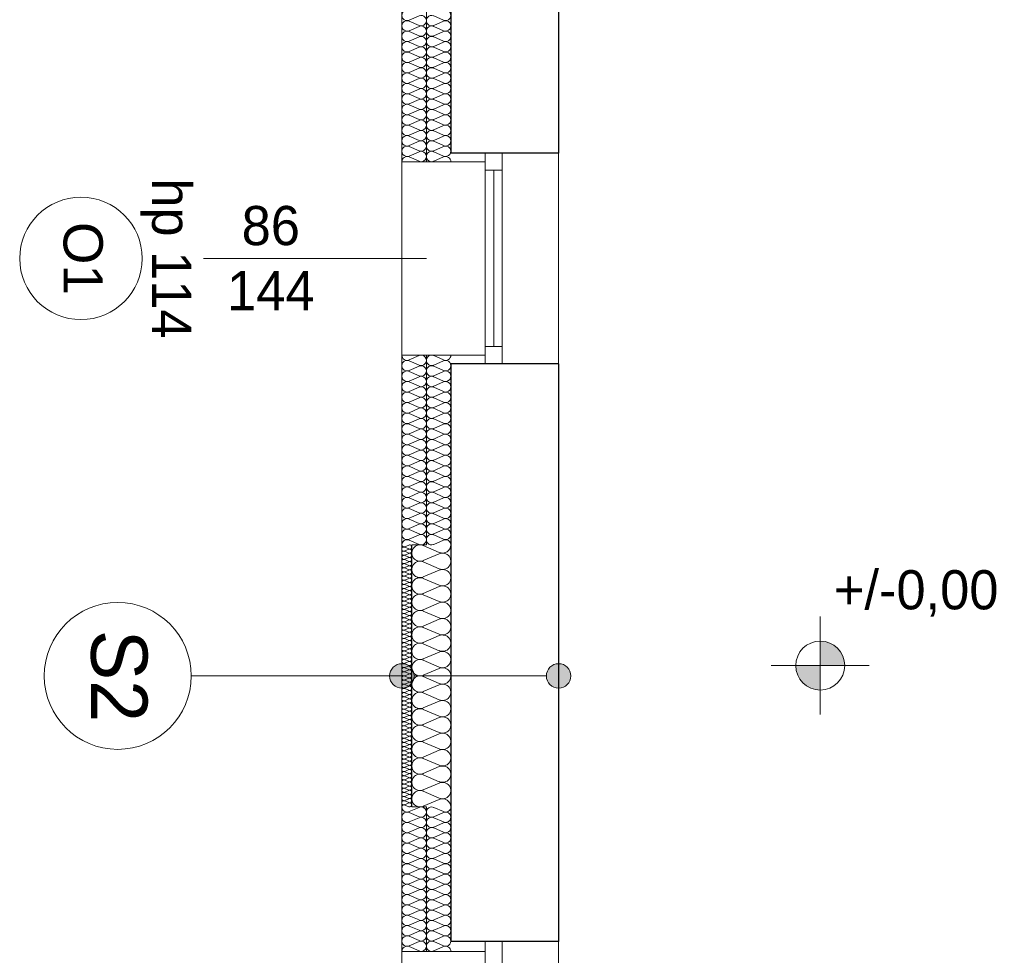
# Model space of a CAD drawing. Extents: x -438200 to -357500, y 15000 to 163871.
# Tile 80 of 148: x -382572 to -378553, y 28897 to 32718. Entities that reach past the tile are written whole.
import ezdxf

# ---------------------------------------------------------------- set-up
doc = ezdxf.new("R2010")
doc.units = 0
doc.header["$MEASUREMENT"] = 0
for name, color, linetype in [('#podkład', 252, 'Continuous'), ('Arch ocieplenie', 252, 'Continuous'), ('Arch opisy', 252, 'Continuous'), ('Inwent Izolacje', 252, 'Continuous'), ('INWENT RZĘDNE', 252, 'Continuous')]:
    doc.layers.add(name, color=color, linetype=linetype)
for name, color, linetype, lineweight in [('Arch ocieplenie_Nr_Pióra__9', 252, 'Continuous', 13), ('Arch opisy okien_Nr_Pióra__9', 252, 'Continuous', 13), ('Arch opisy_Nr_Pióra__1', 252, 'Continuous', 25), ('Arch opisy_Nr_Pióra__21', 252, 'Continuous', 9), ('Arch opisy_Nr_Pióra__9', 252, 'Continuous', 13), ('Arch wykończenie_Nr_Pióra__3', 252, 'Continuous', 18), ('Inwent Izolacje_Nr_Pióra__2', 252, 'Continuous', 13), ('INWENT RZĘDNE_Nr_Pióra__21', 252, 'Continuous', 9), ('INWENT. OKNA_Nr_Pióra__21', 252, 'Continuous', 9), ('INWENT. OKNA_Nr_Pióra__5', 252, 'Continuous', 13), ('INWENT.ŚCIANY_Nr_Pióra__1', 252, 'Continuous', 25), ('INWENT.ŚCIANY_Nr_Pióra__2', 252, 'Continuous', 13), ('INWENT.ŚCIANY_Nr_Pióra__21', 252, 'Continuous', 9)]:
    doc.layers.add(name, color=color, linetype=linetype, lineweight=lineweight)
doc.styles.add('GENERATED_STYLE_10', font='arial.ttf')
doc.styles.add('GENERATED_STYLE_2', font='txt')
doc.styles.add('GENERATED_STYLE_5', font='txt')

# ---------------------------------------------------------------- blocks, each defined once
blk = doc.blocks.new('Izolacja cieplna 14_13', base_point=(-430484.9, 30572.6))
at = {"layer": 'Arch ocieplenie_Nr_Pióra__9', "linetype": 'Continuous'}
for p, q in [((-430456.9, 30571.9), (-430473, 30564.8)), ((-430473, 30563.4), (-430456.9, 30556.3)), ((-430456.9, 30554.9), (-430473, 30547.8)), ((-430473, 30546.4), (-430456.9, 30539.4)), ((-430456.9, 30537.9), (-430473, 30530.9)), ((-430473, 30529.4), (-430456.9, 30522.4)), ((-430456.9, 30520.9), (-430473, 30513.9)), ((-430473, 30512.5), (-430456.9, 30505.4)), ((-430456.9, 30504), (-430473, 30496.9)), ((-430473, 30495.5), (-430456.9, 30488.4)), ((-430456.9, 30487), (-430473, 30479.9)), ((-430473, 30478.5), (-430456.9, 30471.4)), ((-430456.9, 30470), (-430473, 30462.9)), ((-430473, 30461.5), (-430456.9, 30454.4)), ((-430456.9, 30453), (-430473, 30445.9)), ((-430473, 30444.5), (-430456.9, 30437.5)), ((-430456.9, 30436), (-430473, 30429)), ((-430473, 30427.5), (-430456.9, 30420.5)), ((-430456.9, 30419), (-430473, 30412)), ((-430473, 30410.5), (-430456.9, 30403.5)), ((-430456.9, 30402.1), (-430473, 30395)), ((-430473, 30393.6), (-430456.9, 30386.5)), ((-430456.9, 30385.1), (-430473, 30378)), ((-430473, 30376.6), (-430456.9, 30369.5)), ((-430456.9, 30368.1), (-430473, 30361)), ((-430473, 30359.6), (-430456.9, 30352.5)), ((-430456.9, 30351.1), (-430473, 30344)), ((-430473, 30342.6), (-430456.9, 30335.5)), ((-430456.9, 30334.1), (-430473, 30327.1)), ((-430473, 30325.6), (-430456.9, 30318.6)), ((-430456.9, 30317.1), (-430473, 30310.1)), ((-430473, 30308.6), (-430456.9, 30301.6)), ((-430456.9, 30300.2), (-430473, 30293.1)), ((-430473, 30291.7), (-430456.9, 30284.6)), ((-430456.9, 30283.2), (-430473, 30276.1)), ((-430473, 30274.7), (-430456.9, 30267.6)), ((-430456.9, 30266.2), (-430473, 30259.1)), ((-430473, 30257.7), (-430456.9, 30250.6)), ((-430456.9, 30249.2), (-430473, 30242.1)), ((-430473, 30240.7), (-430456.9, 30233.6)), ((-430456.9, 30232.2), (-430473, 30225.2)), ((-430473, 30223.7), (-430456.9, 30216.7)), ((-430456.9, 30215.2), (-430473, 30208.2)), ((-430473, 30206.7), (-430456.9, 30199.7)), ((-430456.9, 30198.2), (-430473, 30191.2)), ((-430473, 30189.8), (-430456.9, 30182.7)), ((-430456.9, 30181.3), (-430473, 30174.2)), ((-430473, 30172.8), (-430456.9, 30165.7)), ((-430456.9, 30164.3), (-430473, 30157.2)), ((-430473, 30155.8), (-430456.9, 30148.7)), ((-430456.9, 30147.3), (-430473, 30140.2)), ((-430473, 30138.8), (-430456.9, 30131.7)), ((-430456.9, 30130.3), (-430473, 30123.2)), ((-430473, 30121.8), (-430456.9, 30114.8)), ((-430456.9, 30113.3), (-430473, 30106.3)), ((-430473, 30104.8), (-430456.9, 30097.8)), ((-430456.9, 30096.3), (-430473, 30089.3)), ((-430473, 30087.9), (-430456.9, 30080.8)), ((-430456.9, 30079.4), (-430473, 30072.3)), ((-430473, 30070.9), (-430456.9, 30063.8)), ((-430456.9, 30062.4), (-430473, 30055.3)), ((-430473, 30053.9), (-430456.9, 30046.8)), ((-430456.9, 30045.4), (-430473, 30038.3)), ((-430473, 30036.9), (-430456.9, 30029.8)), ((-430456.9, 30028.4), (-430473, 30021.3)), ((-430473, 30019.9), (-430456.9, 30012.8)), ((-430456.9, 30011.4), (-430473, 30004.4)), ((-430473, 30002.9), (-430456.9, 29995.9)), ((-430456.9, 29994.4), (-430473, 29987.4)), ((-430473, 29985.9), (-430456.9, 29978.9)), ((-430456.9, 29977.5), (-430473, 29970.4)), ((-430473, 29969), (-430456.9, 29961.9)), ((-430456.9, 29960.5), (-430473, 29953.4)), ((-430473, 29952), (-430456.9, 29944.9)), ((-430456.9, 29943.5), (-430473, 29936.4)), ((-430473, 29935), (-430456.9, 29927.9)), ((-430456.9, 29926.5), (-430473, 29919.4)), ((-430473, 29918), (-430456.9, 29910.9)), ((-430456.9, 29909.5), (-430473, 29902.5)), ((-430473, 29901), (-430456.9, 29894)), ((-430456.9, 29892.5), (-430473, 29885.5)), ((-430473, 29884), (-430456.9, 29877)), ((-430456.9, 29875.5), (-430473, 29868.5)), ((-430473, 29867.1), (-430456.9, 29860)), ((-430456.9, 29858.6), (-430473, 29851.5)), ((-430473, 29850.1), (-430456.9, 29843)), ((-430456.9, 29841.6), (-430473, 29834.5)), ((-430473, 29833.1), (-430456.9, 29826)), ((-430456.9, 29824.6), (-430473, 29817.5)), ((-430473, 29816.1), (-430456.9, 29809)), ((-430456.9, 29807.6), (-430473, 29800.5)), ((-430473, 29799.1), (-430456.9, 29792.1)), ((-430456.9, 29790.6), (-430473, 29783.6)), ((-430473, 29782.1), (-430456.9, 29775.1)), ((-430456.9, 29773.6), (-430473, 29766.6)), ((-430473, 29765.2), (-430456.9, 29758.1)), ((-430456.9, 29756.7), (-430473, 29749.6)), ((-430473, 29748.2), (-430456.9, 29741.1)), ((-430456.9, 29739.7), (-430473, 29732.6)), ((-430473, 29731.2), (-430456.9, 29724.1)), ((-430456.9, 29722.7), (-430473, 29715.6)), ((-430473, 29714.2), (-430456.9, 29707.1)), ((-430456.9, 29705.7), (-430473, 29698.6)), ((-430473, 29697.2), (-430456.9, 29690.2)), ((-430456.9, 29688.7), (-430473, 29681.7)), ((-430473, 29680.2), (-430456.9, 29673.2)), ((-430456.9, 29671.7), (-430473, 29664.7)), ((-430473, 29663.2), (-430456.9, 29656.2)), ((-430456.9, 29654.8), (-430473, 29647.7)), ((-430473, 29646.3), (-430456.9, 29639.2)), ((-430456.9, 29637.8), (-430473, 29630.7)), ((-430473, 29629.3), (-430456.9, 29622.2)), ((-430456.9, 29620.8), (-430473, 29613.7)), ((-430473, 29612.3), (-430456.9, 29605.2)), ((-430456.9, 29603.8), (-430473, 29596.7)), ((-430473, 29595.3), (-430456.9, 29588.2)), ((-430456.9, 29586.8), (-430473, 29579.8)), ((-430473, 29578.3), (-430456.9, 29571.3)), ((-430456.9, 29569.8), (-430473, 29562.8)), ((-430473, 29561.3), (-430456.9, 29554.3)), ((-430456.9, 29552.9), (-430473, 29545.8)), ((-430473, 29544.4), (-430456.9, 29537.3)), ((-430456.9, 29535.9), (-430473, 29528.8)), ((-430473, 29527.4), (-430456.9, 29520.3)), ((-430456.9, 29518.9), (-430473, 29511.8)), ((-430473, 29510.4), (-430456.9, 29503.3))]:
    blk.add_line(p, q, dxfattribs=at)
for centre, start_param, end_param in [((-430476.4, 30555.6), 1.158004, 5.125183), ((-430476.4, 30538.6), 1.158004, 5.125183), ((-430476.4, 30572.6), 3.141593, 5.125182), ((-430453.5, 30564.1), 4.299595, 8.266775), ((-430453.5, 30547.1), 4.299595, 8.266775), ((-430476.4, 30521.7), 1.158004, 5.125183), ((-430476.4, 30504.7), 1.158004, 5.125183), ((-430453.5, 30530.2), 4.299595, 8.266775), ((-430453.5, 30513.2), 4.299595, 8.266775), ((-430453.5, 30496.2), 4.299595, 8.266775), ((-430476.4, 30487.7), 1.158004, 5.125183), ((-430476.4, 30470.7), 1.158004, 5.125183), ((-430453.5, 30479.2), 4.299595, 8.266775), ((-430453.5, 30462.2), 4.299595, 8.266775), ((-430476.4, 30453.7), 1.158004, 5.125183), ((-430476.4, 30436.7), 1.158004, 5.125183), ((-430476.4, 30419.8), 1.158004, 5.125183), ((-430453.5, 30445.2), 4.299595, 8.266775), ((-430453.5, 30428.2), 4.299595, 8.266775), ((-430476.4, 30402.8), 1.158004, 5.125183), ((-430476.4, 30385.8), 1.158004, 5.125183), ((-430453.5, 30411.3), 4.299595, 8.266775), ((-430453.5, 30394.3), 4.299595, 8.266775), ((-430453.5, 30377.3), 4.299595, 8.266775), ((-430476.4, 30368.8), 1.158004, 5.125183), ((-430476.4, 30351.8), 1.158004, 5.125183), ((-430453.5, 30360.3), 4.299595, 8.266775), ((-430453.5, 30343.3), 4.299595, 8.266775), ((-430476.4, 30334.8), 1.158004, 5.125183), ((-430476.4, 30317.8), 1.158004, 5.125183), ((-430476.4, 30300.9), 1.158004, 5.125183), ((-430453.5, 30326.3), 4.299595, 8.266775), ((-430453.5, 30309.4), 4.299595, 8.266775), ((-430476.4, 30283.9), 1.158004, 5.125183), ((-430476.4, 30266.9), 1.158004, 5.125183), ((-430453.5, 30292.4), 4.299595, 8.266775), ((-430453.5, 30275.4), 4.299595, 8.266775), ((-430453.5, 30258.4), 4.299595, 8.266775), ((-430476.4, 30249.9), 1.158004, 5.125183), ((-430476.4, 30232.9), 1.158004, 5.125183), ((-430476.4, 30215.9), 1.158004, 5.125183), ((-430453.5, 30241.4), 4.299595, 8.266775), ((-430453.5, 30224.4), 4.299595, 8.266775), ((-430476.4, 30199), 1.158004, 5.125183), ((-430476.4, 30182), 1.158004, 5.125183), ((-430453.5, 30207.5), 4.299595, 8.266775), ((-430453.5, 30190.5), 4.299595, 8.266775), ((-430476.4, 30165), 1.158004, 5.125183), ((-430476.4, 30148), 1.158004, 5.125183), ((-430453.5, 30173.5), 4.299595, 8.266775), ((-430453.5, 30156.5), 4.299595, 8.266775), ((-430453.5, 30139.5), 4.299595, 8.266775), ((-430476.4, 30131), 1.158004, 5.125183), ((-430476.4, 30114), 1.158004, 5.125183), ((-430476.4, 30097.1), 1.158004, 5.125183), ((-430453.5, 30122.5), 4.299595, 8.266775), ((-430453.5, 30105.5), 4.299595, 8.266775), ((-430476.4, 30080.1), 1.158004, 5.125183), ((-430476.4, 30063.1), 1.158004, 5.125183), ((-430453.5, 30088.6), 4.299595, 8.266775), ((-430453.5, 30071.6), 4.299595, 8.266775), ((-430453.5, 30054.6), 4.299595, 8.266775), ((-430476.4, 30046.1), 1.158004, 5.125183), ((-430476.4, 30029.1), 1.158004, 5.125183), ((-430453.5, 30037.6), 4.299595, 8.266775), ((-430453.5, 30020.6), 4.299595, 8.266775), ((-430476.4, 30012.1), 1.158004, 5.125183), ((-430476.4, 29995.2), 1.158004, 5.125183), ((-430476.4, 29978.2), 1.158004, 5.125183), ((-430453.5, 30003.6), 4.299595, 8.266775), ((-430453.5, 29986.7), 4.299595, 8.266775), ((-430476.4, 29961.2), 1.158004, 5.125183), ((-430476.4, 29944.2), 1.158004, 5.125183), ((-430453.5, 29969.7), 4.299595, 8.266775), ((-430453.5, 29952.7), 4.299595, 8.266775), ((-430453.5, 29935.7), 4.299595, 8.266775), ((-430476.4, 29927.2), 1.158004, 5.125183), ((-430476.4, 29910.2), 1.158004, 5.125183), ((-430476.4, 29893.2), 1.158004, 5.125183), ((-430453.5, 29918.7), 4.299595, 8.266775), ((-430453.5, 29901.7), 4.299595, 8.266775), ((-430476.4, 29876.3), 1.158004, 5.125183), ((-430476.4, 29859.3), 1.158004, 5.125183), ((-430453.5, 29884.8), 4.299595, 8.266775), ((-430453.5, 29867.8), 4.299595, 8.266775), ((-430476.4, 29842.3), 1.158004, 5.125183), ((-430476.4, 29825.3), 1.158004, 5.125183), ((-430453.5, 29850.8), 4.299595, 8.266775), ((-430453.5, 29833.8), 4.299595, 8.266775), ((-430453.5, 29816.8), 4.299595, 8.266775), ((-430476.4, 29808.3), 1.158004, 5.125183), ((-430476.4, 29791.3), 1.158004, 5.125183), ((-430476.4, 29774.4), 1.158004, 5.125183), ((-430453.5, 29799.8), 4.299595, 8.266775), ((-430453.5, 29782.8), 4.299595, 8.266775), ((-430476.4, 29757.4), 1.158004, 5.125183), ((-430476.4, 29740.4), 1.158004, 5.125183), ((-430453.5, 29765.9), 4.299595, 8.266775), ((-430453.5, 29748.9), 4.299595, 8.266775), ((-430476.4, 29723.4), 1.158004, 5.125183), ((-430476.4, 29706.4), 1.158004, 5.125183), ((-430453.5, 29731.9), 4.299595, 8.266775), ((-430453.5, 29714.9), 4.299595, 8.266775), ((-430453.5, 29697.9), 4.299595, 8.266775), ((-430476.4, 29689.4), 1.158004, 5.125183), ((-430476.4, 29672.5), 1.158004, 5.125183), ((-430476.4, 29655.5), 1.158004, 5.125183), ((-430453.5, 29680.9), 4.299595, 8.266775), ((-430453.5, 29664), 4.299595, 8.266775), ((-430476.4, 29638.5), 1.158004, 5.125183), ((-430476.4, 29621.5), 1.158004, 5.125183), ((-430453.5, 29647), 4.299595, 8.266775), ((-430453.5, 29630), 4.299595, 8.266775), ((-430453.5, 29613), 4.299595, 8.266775), ((-430476.4, 29604.5), 1.158004, 5.125183), ((-430476.4, 29587.5), 1.158004, 5.125183), ((-430453.5, 29596), 4.299595, 8.266775), ((-430453.5, 29579), 4.299595, 8.266775), ((-430476.4, 29570.5), 1.158004, 5.125183), ((-430476.4, 29553.6), 1.158004, 5.125183), ((-430476.4, 29536.6), 1.158004, 5.125183), ((-430453.5, 29562.1), 4.299595, 8.266775), ((-430453.5, 29545.1), 4.299595, 8.266775), ((-430476.4, 29519.6), 1.158004, 5.125183), ((-430476.4, 29502.6), 1.158004, 3.141593), ((-430453.5, 29528.1), 4.299595, 8.266775), ((-430453.5, 29511.1), 4.299595, 8.266775)]:
    blk.add_ellipse(centre, major_axis=(8.51, 0), ratio=0.99823, start_param=start_param, end_param=end_param, dxfattribs=at)
blk = doc.blocks.new('Izolacja cieplna 14_15', base_point=(-430484.9, 29502.6))
at = {"layer": 'Arch ocieplenie_Nr_Pióra__9', "linetype": 'Continuous'}
for p, q in [((-430414.7, 29500.8), (-430455.1, 29483.3)), ((-430455.1, 29479.8), (-430414.7, 29462.2)), ((-430414.7, 29458.7), (-430455.1, 29441.2)), ((-430455.1, 29437.6), (-430414.7, 29420.1)), ((-430414.7, 29416.6), (-430455.1, 29399)), ((-430455.1, 29395.5), (-430414.7, 29378)), ((-430414.7, 29374.4), (-430455.1, 29356.9)), ((-430455.1, 29353.3), (-430414.7, 29335.8)), ((-430414.7, 29332.3), (-430455.1, 29314.7)), ((-430455.1, 29311.2), (-430414.7, 29293.7)), ((-430414.7, 29290.1), (-430455.1, 29272.6)), ((-430455.1, 29269.1), (-430414.7, 29251.5)), ((-430414.7, 29248), (-430455.1, 29230.5)), ((-430455.1, 29226.9), (-430414.7, 29209.4)), ((-430414.7, 29205.8), (-430455.1, 29188.3)), ((-430455.1, 29184.8), (-430414.7, 29167.2)), ((-430414.7, 29163.7), (-430455.1, 29146.2)), ((-430455.1, 29142.6), (-430414.7, 29125.1)), ((-430414.7, 29121.6), (-430455.1, 29104)), ((-430455.1, 29100.5), (-430414.7, 29083)), ((-430414.7, 29079.4), (-430455.1, 29061.9)), ((-430455.1, 29058.3), (-430414.7, 29040.8)), ((-430414.7, 29037.3), (-430455.1, 29019.7)), ((-430455.1, 29016.2), (-430414.7, 28998.7)), ((-430414.7, 28995.1), (-430455.1, 28977.6)), ((-430455.1, 28974.1), (-430414.7, 28956.5)), ((-430414.7, 28953), (-430455.1, 28935.5)), ((-430455.1, 28931.9), (-430414.7, 28914.4))]:
    blk.add_line(p, q, dxfattribs=at)
for centre, start_param, end_param in [((-430463.7, 29502.6), 3.141593, 5.125182), ((-430406.2, 29481.5), 4.299595, 8.266775), ((-430463.7, 29460.5), 1.158004, 5.125183), ((-430406.2, 29439.4), 4.299595, 8.266775), ((-430463.7, 29418.3), 1.158004, 5.125183), ((-430406.2, 29397.3), 4.299595, 8.266775), ((-430463.7, 29376.2), 1.158004, 5.125183), ((-430463.7, 29334), 1.158004, 5.125183), ((-430406.2, 29355.1), 4.299595, 8.266775), ((-430463.7, 29291.9), 1.158004, 5.125183), ((-430406.2, 29313), 4.299595, 8.266775), ((-430463.7, 29249.8), 1.158004, 5.125183), ((-430406.2, 29270.8), 4.299595, 8.266775), ((-430463.7, 29207.6), 1.158004, 5.125183), ((-430406.2, 29228.7), 4.299595, 8.266775), ((-430463.7, 29165.5), 1.158004, 5.125183), ((-430406.2, 29186.5), 4.299595, 8.266775), ((-430463.7, 29123.3), 1.158004, 5.125183), ((-430406.2, 29144.4), 4.299595, 8.266775), ((-430463.7, 29081.2), 1.158004, 5.125183), ((-430406.2, 29102.3), 4.299595, 8.266775), ((-430463.7, 29039), 1.158004, 5.125183), ((-430406.2, 29060.1), 4.299595, 8.266775), ((-430463.7, 28996.9), 1.158004, 5.125183), ((-430406.2, 29018), 4.299595, 8.266775), ((-430463.7, 28954.8), 1.158004, 5.125183), ((-430406.2, 28975.8), 4.299595, 8.266775), ((-430406.2, 28933.7), 4.299595, 8.266775), ((-430463.7, 28912.6), 1.158004, 3.141593)]:
    blk.add_ellipse(centre, major_axis=(21.3, 0), ratio=0.990766, start_param=start_param, end_param=end_param, dxfattribs=at)
blk = doc.blocks.new('Izolacja cieplna 14_16', base_point=(-430484.9, 31347.6))
at = {"layer": 'Arch ocieplenie_Nr_Pióra__9', "linetype": 'Continuous'}
for p, q in [((-430414.7, 31345.8), (-430455.1, 31327.9)), ((-430455.1, 31324.3), (-430414.7, 31306.4)), ((-430414.7, 31302.7), (-430455.1, 31284.8)), ((-430455.1, 31281.2), (-430414.7, 31263.3)), ((-430414.7, 31259.7), (-430455.1, 31241.8)), ((-430455.1, 31238.2), (-430414.7, 31220.3)), ((-430414.7, 31216.6), (-430455.1, 31198.7)), ((-430455.1, 31195.1), (-430414.7, 31177.2)), ((-430414.7, 31173.6), (-430455.1, 31155.7)), ((-430455.1, 31152.1), (-430414.7, 31134.1)), ((-430414.7, 31130.5), (-430455.1, 31112.6)), ((-430455.1, 31109), (-430414.7, 31091.1)), ((-430414.7, 31087.5), (-430455.1, 31069.6)), ((-430455.1, 31065.9), (-430414.7, 31048)), ((-430414.7, 31044.4), (-430455.1, 31026.5)), ((-430455.1, 31022.9), (-430414.7, 31005)), ((-430414.7, 31001.4), (-430455.1, 30983.4)), ((-430455.1, 30979.8), (-430414.7, 30961.9)), ((-430414.7, 30958.3), (-430455.1, 30940.4)), ((-430455.1, 30936.8), (-430414.7, 30918.9)), ((-430414.7, 30915.2), (-430455.1, 30897.3)), ((-430455.1, 30893.7), (-430414.7, 30875.8)), ((-430414.7, 30872.2), (-430455.1, 30854.3)), ((-430455.1, 30850.7), (-430414.7, 30832.8)), ((-430414.7, 30829.1), (-430455.1, 30811.2)), ((-430455.1, 30807.6), (-430414.7, 30789.7)), ((-430414.7, 30786.1), (-430455.1, 30768.2)), ((-430455.1, 30764.6), (-430414.7, 30746.6)), ((-430414.7, 30743), (-430455.1, 30725.1)), ((-430455.1, 30721.5), (-430414.7, 30703.6)), ((-430414.7, 30700), (-430455.1, 30682.1)), ((-430455.1, 30678.4), (-430414.7, 30660.5)), ((-430414.7, 30656.9), (-430455.1, 30639)), ((-430455.1, 30635.4), (-430414.7, 30617.5)), ((-430414.7, 30613.9), (-430455.1, 30595.9)), ((-430455.1, 30592.3), (-430414.7, 30574.4))]:
    blk.add_line(p, q, dxfattribs=at)
for centre, start_param, end_param in [((-430406.2, 31326.1), 5.870392, 9.837571), ((-430463.7, 31304.6), 2.7288, 6.695979), ((-430463.7, 31347.6), 4.712389, 6.695979), ((-430463.7, 31261.5), 2.7288, 6.695979), ((-430406.2, 31283), 5.870392, 9.837571), ((-430463.7, 31218.4), 2.7288, 6.695979), ((-430406.2, 31240), 5.870392, 9.837571), ((-430463.7, 31175.4), 2.7288, 6.695979), ((-430406.2, 31196.9), 5.870392, 9.837571), ((-430463.7, 31132.3), 2.7288, 6.695979), ((-430406.2, 31153.9), 5.870392, 9.837571), ((-430463.7, 31089.3), 2.7288, 6.695979), ((-430406.2, 31110.8), 5.870392, 9.837571), ((-430463.7, 31046.2), 2.7288, 6.695979), ((-430406.2, 31067.8), 5.870392, 9.837571), ((-430406.2, 31024.7), 5.870392, 9.837571), ((-430463.7, 31003.2), 2.7288, 6.695979), ((-430406.2, 30981.6), 5.870392, 9.837571), ((-430463.7, 30960.1), 2.7288, 6.695979), ((-430406.2, 30938.6), 5.870392, 9.837571), ((-430463.7, 30917.1), 2.7288, 6.695979), ((-430406.2, 30895.5), 5.870392, 9.837571), ((-430463.7, 30874), 2.7288, 6.695979), ((-430406.2, 30852.5), 5.870392, 9.837571), ((-430463.7, 30830.9), 2.7288, 6.695979), ((-430406.2, 30809.4), 5.870392, 9.837571), ((-430463.7, 30787.9), 2.7288, 6.695979), ((-430406.2, 30766.4), 5.870392, 9.837571), ((-430463.7, 30744.8), 2.7288, 6.695979), ((-430406.2, 30723.3), 5.870392, 9.837571), ((-430463.7, 30701.8), 2.7288, 6.695979), ((-430463.7, 30658.7), 2.7288, 6.695979), ((-430406.2, 30680.3), 5.870392, 9.837571), ((-430463.7, 30615.7), 2.7288, 6.695979), ((-430406.2, 30637.2), 5.870392, 9.837571), ((-430463.7, 30572.6), 2.7288, 4.712389), ((-430406.2, 30594.1), 5.870392, 9.837571)]:
    blk.add_ellipse(centre, major_axis=(0, -21.5), ratio=0.987924, start_param=start_param, end_param=end_param, dxfattribs=at)
blk = doc.blocks.new('Izolacja cieplna 14_17', base_point=(-430484.9, 36062.6))
at = {"layer": 'Arch ocieplenie_Nr_Pióra__9', "linetype": 'Continuous'}
for p, q in [((-430414.7, 32733.1), (-430455.1, 32715.4)), ((-430455.1, 32711.8), (-430414.7, 32694)), ((-430414.7, 32690.4), (-430455.1, 32672.7)), ((-430455.1, 32669.1), (-430414.7, 32651.4)), ((-430414.7, 32647.8), (-430455.1, 32630)), ((-430455.1, 32626.4), (-430414.7, 32608.7)), ((-430414.7, 32605.1), (-430455.1, 32587.4)), ((-430455.1, 32583.8), (-430414.7, 32566)), ((-430414.7, 32562.4), (-430455.1, 32544.7)), ((-430455.1, 32541.1), (-430414.7, 32523.4)), ((-430414.7, 32519.8), (-430455.1, 32502)), ((-430455.1, 32498.5), (-430414.7, 32480.7)), ((-430414.7, 32477.1), (-430455.1, 32459.4)), ((-430455.1, 32455.8), (-430414.7, 32438)), ((-430414.7, 32434.5), (-430455.1, 32416.7)), ((-430455.1, 32413.1), (-430414.7, 32395.4)), ((-430414.7, 32391.8), (-430455.1, 32374.1)), ((-430455.1, 32370.5), (-430414.7, 32352.7)), ((-430414.7, 32349.1), (-430455.1, 32331.4)), ((-430455.1, 32327.8), (-430414.7, 32310.1)), ((-430414.7, 32306.5), (-430455.1, 32288.7)), ((-430455.1, 32285.1), (-430414.7, 32267.4)), ((-430414.7, 32263.8), (-430455.1, 32246.1)), ((-430455.1, 32242.5), (-430414.7, 32224.7)), ((-430414.7, 32221.1), (-430455.1, 32203.4)), ((-430455.1, 32199.8), (-430414.7, 32182.1)), ((-430414.7, 32178.5), (-430455.1, 32160.7)), ((-430455.1, 32157.2), (-430414.7, 32139.4))]:
    blk.add_line(p, q, dxfattribs=at)
for centre, start_param, end_param in [((-430463.7, 32734.9), 2.7288, 6.695979), ((-430463.7, 32692.2), 2.7288, 6.695979), ((-430406.2, 32713.6), 5.870392, 9.837571), ((-430406.2, 32670.9), 5.870392, 9.837571), ((-430463.7, 32649.6), 2.7288, 6.695979), ((-430406.2, 32628.2), 5.870392, 9.837571), ((-430463.7, 32606.9), 2.7288, 6.695979), ((-430406.2, 32585.6), 5.870392, 9.837571), ((-430463.7, 32564.2), 2.7288, 6.695979), ((-430406.2, 32542.9), 5.870392, 9.837571), ((-430463.7, 32521.6), 2.7288, 6.695979), ((-430406.2, 32500.2), 5.870392, 9.837571), ((-430463.7, 32478.9), 2.7288, 6.695979), ((-430406.2, 32457.6), 5.870392, 9.837571), ((-430463.7, 32436.3), 2.7288, 6.695979), ((-430406.2, 32414.9), 5.870392, 9.837571), ((-430463.7, 32393.6), 2.7288, 6.695979), ((-430406.2, 32372.3), 5.870392, 9.837571), ((-430463.7, 32350.9), 2.7288, 6.695979), ((-430463.7, 32308.3), 2.7288, 6.695979), ((-430406.2, 32329.6), 5.870392, 9.837571), ((-430463.7, 32265.6), 2.7288, 6.695979), ((-430406.2, 32286.9), 5.870392, 9.837571), ((-430463.7, 32222.9), 2.7288, 6.695979), ((-430406.2, 32244.3), 5.870392, 9.837571), ((-430463.7, 32180.3), 2.7288, 6.695979), ((-430406.2, 32201.6), 5.870392, 9.837571), ((-430463.7, 32137.6), 2.7288, 4.712389), ((-430406.2, 32158.9), 5.870392, 9.837571)]:
    blk.add_ellipse(centre, major_axis=(0, -21.3), ratio=0.997013, start_param=start_param, end_param=end_param, dxfattribs=at)
blk = doc.blocks.new('Izolacja cieplna 14_265', base_point=(-430284.9, 32137.6))
at = {"layer": 'Inwent Izolacje_Nr_Pióra__2', "linetype": 'Continuous'}
for p, q in [((-430314.7, 32715.4), (-430355.1, 32733.1)), ((-430355.1, 32694), (-430314.7, 32711.8)), ((-430314.7, 32672.7), (-430355.1, 32690.4)), ((-430355.1, 32651.4), (-430314.7, 32669.1)), ((-430314.7, 32630), (-430355.1, 32647.8)), ((-430355.1, 32608.7), (-430314.7, 32626.4)), ((-430314.7, 32587.4), (-430355.1, 32605.1)), ((-430355.1, 32566), (-430314.7, 32583.8)), ((-430314.7, 32544.7), (-430355.1, 32562.4)), ((-430355.1, 32523.4), (-430314.7, 32541.1)), ((-430314.7, 32502), (-430355.1, 32519.8)), ((-430355.1, 32480.7), (-430314.7, 32498.5)), ((-430314.7, 32459.4), (-430355.1, 32477.1)), ((-430355.1, 32438), (-430314.7, 32455.8)), ((-430314.7, 32416.7), (-430355.1, 32434.5)), ((-430355.1, 32395.4), (-430314.7, 32413.1)), ((-430314.7, 32374), (-430355.1, 32391.8)), ((-430355.1, 32352.7), (-430314.7, 32370.5)), ((-430314.7, 32331.4), (-430355.1, 32349.1)), ((-430355.1, 32310.1), (-430314.7, 32327.8)), ((-430314.7, 32288.7), (-430355.1, 32306.5)), ((-430355.1, 32267.4), (-430314.7, 32285.1)), ((-430314.7, 32246.1), (-430355.1, 32263.8)), ((-430355.1, 32224.7), (-430314.7, 32242.5)), ((-430314.7, 32203.4), (-430355.1, 32221.1)), ((-430355.1, 32182.1), (-430314.7, 32199.8)), ((-430314.7, 32160.7), (-430355.1, 32178.5)), ((-430355.1, 32139.4), (-430314.7, 32157.2))]:
    blk.add_line(p, q, dxfattribs=at)
for centre, start_param, end_param in [((-430306.2, 32734.9), 2.7288, 6.695979), ((-430363.7, 32713.6), 5.870392, 9.837571), ((-430306.2, 32692.2), 2.7288, 6.695979), ((-430363.7, 32670.9), 5.870392, 9.837571), ((-430363.7, 32628.2), 5.870392, 9.837571), ((-430306.2, 32649.6), 2.7288, 6.695979), ((-430363.7, 32585.6), 5.870392, 9.837571), ((-430306.2, 32606.9), 2.7288, 6.695979), ((-430363.7, 32542.9), 5.870392, 9.837571), ((-430306.2, 32564.2), 2.7288, 6.695979), ((-430363.7, 32500.2), 5.870392, 9.837571), ((-430306.2, 32521.6), 2.7288, 6.695979), ((-430363.7, 32457.6), 5.870392, 9.837571), ((-430306.2, 32478.9), 2.7288, 6.695979), ((-430363.7, 32414.9), 5.870392, 9.837571), ((-430306.2, 32436.3), 2.7288, 6.695979), ((-430363.7, 32372.3), 5.870392, 9.837571), ((-430306.2, 32393.6), 2.7288, 6.695979), ((-430306.2, 32350.9), 2.7288, 6.695979), ((-430363.7, 32329.6), 5.870392, 9.837571), ((-430306.2, 32308.3), 2.7288, 6.695979), ((-430363.7, 32286.9), 5.870392, 9.837571), ((-430306.2, 32265.6), 2.7288, 6.695979), ((-430363.7, 32244.3), 5.870392, 9.837571), ((-430306.2, 32222.9), 2.7288, 6.695979), ((-430363.7, 32201.6), 5.870392, 9.837571), ((-430306.2, 32180.3), 2.7288, 6.695979), ((-430363.7, 32158.9), 5.870392, 9.837571), ((-430306.2, 32137.6), 4.712389, 6.695979)]:
    blk.add_ellipse(centre, major_axis=(0, 21.3), ratio=0.997013, start_param=start_param, end_param=end_param, dxfattribs=at)
blk = doc.blocks.new('Izolacja cieplna 14_266', base_point=(-430284.9, 30572.6))
at = {"layer": 'Inwent Izolacje_Nr_Pióra__2', "linetype": 'Continuous'}
for p, q in [((-430314.7, 31327.9), (-430355.1, 31345.8)), ((-430355.1, 31306.4), (-430314.7, 31324.3)), ((-430314.7, 31284.8), (-430355.1, 31302.7)), ((-430355.1, 31263.3), (-430314.7, 31281.2)), ((-430314.7, 31241.8), (-430355.1, 31259.7)), ((-430355.1, 31220.3), (-430314.7, 31238.2)), ((-430314.7, 31198.7), (-430355.1, 31216.6)), ((-430355.1, 31177.2), (-430314.7, 31195.1)), ((-430314.7, 31155.7), (-430355.1, 31173.6)), ((-430355.1, 31134.1), (-430314.7, 31152.1)), ((-430314.7, 31112.6), (-430355.1, 31130.5)), ((-430355.1, 31091.1), (-430314.7, 31109)), ((-430314.7, 31069.6), (-430355.1, 31087.5)), ((-430355.1, 31048), (-430314.7, 31065.9)), ((-430314.7, 31026.5), (-430355.1, 31044.4)), ((-430355.1, 31005), (-430314.7, 31022.9)), ((-430314.7, 30983.4), (-430355.1, 31001.4)), ((-430355.1, 30961.9), (-430314.7, 30979.8)), ((-430314.7, 30940.4), (-430355.1, 30958.3)), ((-430355.1, 30918.9), (-430314.7, 30936.8)), ((-430314.7, 30897.3), (-430355.1, 30915.2)), ((-430355.1, 30875.8), (-430314.7, 30893.7)), ((-430314.7, 30854.3), (-430355.1, 30872.2)), ((-430355.1, 30832.8), (-430314.7, 30850.7)), ((-430314.7, 30811.2), (-430355.1, 30829.1)), ((-430355.1, 30789.7), (-430314.7, 30807.6)), ((-430314.7, 30768.2), (-430355.1, 30786.1)), ((-430355.1, 30746.6), (-430314.7, 30764.6)), ((-430314.7, 30725.1), (-430355.1, 30743)), ((-430355.1, 30703.6), (-430314.7, 30721.5)), ((-430314.7, 30682.1), (-430355.1, 30700)), ((-430355.1, 30660.5), (-430314.7, 30678.4)), ((-430314.7, 30639), (-430355.1, 30656.9)), ((-430355.1, 30617.5), (-430314.7, 30635.4)), ((-430314.7, 30595.9), (-430355.1, 30613.9)), ((-430355.1, 30574.4), (-430314.7, 30592.3))]:
    blk.add_line(p, q, dxfattribs=at)
for centre, start_param, end_param in [((-430363.7, 31326.1), 5.870392, 9.837571), ((-430306.2, 31347.6), 2.7288, 4.712389), ((-430306.2, 31304.6), 2.7288, 6.695979), ((-430363.7, 31283), 5.870392, 9.837571), ((-430306.2, 31261.5), 2.7288, 6.695979), ((-430363.7, 31240), 5.870392, 9.837571), ((-430306.2, 31218.4), 2.7288, 6.695979), ((-430363.7, 31196.9), 5.870392, 9.837571), ((-430306.2, 31175.4), 2.7288, 6.695979), ((-430363.7, 31153.9), 5.870392, 9.837571), ((-430306.2, 31132.3), 2.7288, 6.695979), ((-430363.7, 31110.8), 5.870392, 9.837571), ((-430306.2, 31089.3), 2.7288, 6.695979), ((-430363.7, 31067.7), 5.870392, 9.837571), ((-430306.2, 31046.2), 2.7288, 6.695979), ((-430363.7, 31024.7), 5.870392, 9.837571), ((-430363.7, 30981.6), 5.870392, 9.837571), ((-430306.2, 31003.2), 2.7288, 6.695979), ((-430363.7, 30938.6), 5.870392, 9.837571), ((-430306.2, 30960.1), 2.7288, 6.695979), ((-430363.7, 30895.5), 5.870392, 9.837571), ((-430306.2, 30917.1), 2.7288, 6.695979), ((-430363.7, 30852.5), 5.870392, 9.837571), ((-430306.2, 30874), 2.7288, 6.695979), ((-430363.7, 30809.4), 5.870392, 9.837571), ((-430306.2, 30830.9), 2.7288, 6.695979), ((-430363.7, 30766.4), 5.870392, 9.837571), ((-430306.2, 30787.9), 2.7288, 6.695979), ((-430363.7, 30723.3), 5.870392, 9.837571), ((-430306.2, 30744.8), 2.7288, 6.695979), ((-430306.2, 30701.8), 2.7288, 6.695979), ((-430363.7, 30680.2), 5.870392, 9.837571), ((-430306.2, 30658.7), 2.7288, 6.695979), ((-430363.7, 30637.2), 5.870392, 9.837571), ((-430306.2, 30615.7), 2.7288, 6.695979), ((-430363.7, 30594.1), 5.870392, 9.837571), ((-430306.2, 30572.6), 4.712389, 6.695979)]:
    blk.add_ellipse(centre, major_axis=(0, 21.5), ratio=0.987924, start_param=start_param, end_param=end_param, dxfattribs=at)
blk = doc.blocks.new('Izolacja cieplna 14_267', base_point=(-430284.9, 28912.6))
at = {"layer": 'Inwent Izolacje_Nr_Pióra__2', "linetype": 'Continuous'}
for p, q in [((-430314.7, 29483.3), (-430355.1, 29500.8)), ((-430355.1, 29462.2), (-430314.7, 29479.8)), ((-430314.7, 29441.2), (-430355.1, 29458.7)), ((-430355.1, 29420.1), (-430314.7, 29437.6)), ((-430314.7, 29399), (-430355.1, 29416.6)), ((-430355.1, 29378), (-430314.7, 29395.5)), ((-430314.7, 29356.9), (-430355.1, 29374.4)), ((-430355.1, 29335.8), (-430314.7, 29353.3)), ((-430314.7, 29314.7), (-430355.1, 29332.3)), ((-430355.1, 29293.7), (-430314.7, 29311.2)), ((-430314.7, 29272.6), (-430355.1, 29290.1)), ((-430355.1, 29251.5), (-430314.7, 29269.1)), ((-430314.7, 29230.5), (-430355.1, 29248)), ((-430355.1, 29209.4), (-430314.7, 29226.9)), ((-430314.7, 29188.3), (-430355.1, 29205.8)), ((-430355.1, 29167.2), (-430314.7, 29184.8)), ((-430314.7, 29146.2), (-430355.1, 29163.7)), ((-430355.1, 29125.1), (-430314.7, 29142.6)), ((-430314.7, 29104), (-430355.1, 29121.6)), ((-430355.1, 29083), (-430314.7, 29100.5)), ((-430314.7, 29061.9), (-430355.1, 29079.4)), ((-430355.1, 29040.8), (-430314.7, 29058.3)), ((-430314.7, 29019.7), (-430355.1, 29037.3)), ((-430355.1, 28998.7), (-430314.7, 29016.2)), ((-430314.7, 28977.6), (-430355.1, 28995.1)), ((-430355.1, 28956.5), (-430314.7, 28974.1)), ((-430314.7, 28935.5), (-430355.1, 28953)), ((-430355.1, 28914.4), (-430314.7, 28931.9))]:
    blk.add_line(p, q, dxfattribs=at)
for centre, start_param, end_param in [((-430363.7, 29481.5), 4.299595, 8.266775), ((-430306.2, 29502.6), 1.158004, 3.141593), ((-430363.7, 29439.4), 4.299595, 8.266775), ((-430306.2, 29460.5), 1.158004, 5.125183), ((-430363.7, 29397.3), 4.299595, 8.266775), ((-430306.2, 29418.3), 1.158004, 5.125183), ((-430306.2, 29376.2), 1.158004, 5.125183), ((-430363.7, 29355.1), 4.299595, 8.266775), ((-430306.2, 29334), 1.158004, 5.125183), ((-430363.7, 29313), 4.299595, 8.266775), ((-430306.2, 29291.9), 1.158004, 5.125183), ((-430363.7, 29270.8), 4.299595, 8.266775), ((-430306.2, 29249.8), 1.158004, 5.125183), ((-430363.7, 29228.7), 4.299595, 8.266775), ((-430306.2, 29207.6), 1.158004, 5.125183), ((-430363.7, 29186.5), 4.299595, 8.266775), ((-430306.2, 29165.5), 1.158004, 5.125183), ((-430363.7, 29144.4), 4.299595, 8.266775), ((-430306.2, 29123.3), 1.158004, 5.125183), ((-430363.7, 29102.3), 4.299595, 8.266775), ((-430306.2, 29081.2), 1.158004, 5.125183), ((-430363.7, 29060.1), 4.299595, 8.266775), ((-430306.2, 29039), 1.158004, 5.125183), ((-430363.7, 29018), 4.299595, 8.266775), ((-430306.2, 28996.9), 1.158004, 5.125183), ((-430363.7, 28975.8), 4.299595, 8.266775), ((-430306.2, 28954.8), 1.158004, 5.125183), ((-430363.7, 28933.7), 4.299595, 8.266775), ((-430306.2, 28912.6), 3.141593, 5.125182)]:
    blk.add_ellipse(centre, major_axis=(-21.3, 0), ratio=0.990766, start_param=start_param, end_param=end_param, dxfattribs=at)
blk = doc.blocks.new('Izolacja cieplna 14_268', base_point=(-430284.9, 29502.6))
at = {"layer": 'Inwent Izolacje_Nr_Pióra__2', "linetype": 'Continuous'}
for p, q in [((-430332.6, 30542), (-430397.3, 30569.8)), ((-430397.3, 30508.5), (-430332.6, 30536.4)), ((-430332.6, 30475.1), (-430397.3, 30502.9)), ((-430397.3, 30441.7), (-430332.6, 30469.5)), ((-430332.6, 30408.2), (-430397.3, 30436.1)), ((-430397.3, 30374.8), (-430332.6, 30402.6)), ((-430332.6, 30341.4), (-430397.3, 30369.2)), ((-430397.3, 30307.9), (-430332.6, 30335.7)), ((-430332.6, 30274.5), (-430397.3, 30302.3)), ((-430397.3, 30241), (-430332.6, 30268.9)), ((-430332.6, 30207.6), (-430397.3, 30235.4)), ((-430397.3, 30174.2), (-430332.6, 30202)), ((-430332.6, 30140.7), (-430397.3, 30168.6)), ((-430397.3, 30107.3), (-430332.6, 30135.1)), ((-430332.6, 30073.9), (-430397.3, 30101.7)), ((-430397.3, 30040.4), (-430332.6, 30068.2)), ((-430332.6, 30007), (-430397.3, 30034.8)), ((-430397.3, 29973.5), (-430332.6, 30001.4)), ((-430332.6, 29940.1), (-430397.3, 29967.9)), ((-430397.3, 29906.7), (-430332.6, 29934.5)), ((-430332.6, 29873.2), (-430397.3, 29901.1)), ((-430397.3, 29839.8), (-430332.6, 29867.6)), ((-430332.6, 29806.4), (-430397.3, 29834.2)), ((-430397.3, 29772.9), (-430332.6, 29800.7)), ((-430332.6, 29739.5), (-430397.3, 29767.3)), ((-430397.3, 29706), (-430332.6, 29733.9)), ((-430332.6, 29672.6), (-430397.3, 29700.4)), ((-430397.3, 29639.2), (-430332.6, 29667)), ((-430332.6, 29605.7), (-430397.3, 29633.6)), ((-430397.3, 29572.3), (-430332.6, 29600.1)), ((-430332.6, 29538.9), (-430397.3, 29566.7)), ((-430397.3, 29505.4), (-430332.6, 29533.2))]:
    blk.add_line(p, q, dxfattribs=at)
for centre, start_param, end_param in [((-430410.9, 30539.2), 4.299595, 8.266775), ((-430319, 30572.6), 1.158004, 3.141593), ((-430410.9, 30472.3), 4.299595, 8.266775), ((-430319, 30505.7), 1.158004, 5.125183), ((-430319, 30438.9), 1.158004, 5.125183), ((-430410.9, 30405.4), 4.299595, 8.266775), ((-430319, 30372), 1.158004, 5.125183), ((-430410.9, 30338.5), 4.299595, 8.266775), ((-430410.9, 30271.7), 4.299595, 8.266775), ((-430319, 30305.1), 1.158004, 5.125183), ((-430319, 30238.2), 1.158004, 5.125183), ((-430410.9, 30204.8), 4.299595, 8.266775), ((-430319, 30171.4), 1.158004, 5.125183), ((-430410.9, 30137.9), 4.299595, 8.266775), ((-430410.9, 30071), 4.299595, 8.266775), ((-430319, 30104.5), 1.158004, 5.125183), ((-430319, 30037.6), 1.158004, 5.125183), ((-430410.9, 30004.2), 4.299595, 8.266775), ((-430319, 29970.7), 1.158004, 5.125183), ((-430410.9, 29937.3), 4.299595, 8.266775), ((-430410.9, 29870.4), 4.299595, 8.266775), ((-430319, 29903.9), 1.158004, 5.125183), ((-430319, 29837), 1.158004, 5.125183), ((-430410.9, 29803.5), 4.299595, 8.266775), ((-430319, 29770.1), 1.158004, 5.125183), ((-430410.9, 29736.7), 4.299595, 8.266775), ((-430410.9, 29669.8), 4.299595, 8.266775), ((-430319, 29703.2), 1.158004, 5.125183), ((-430319, 29636.4), 1.158004, 5.125183), ((-430410.9, 29602.9), 4.299595, 8.266775), ((-430319, 29569.5), 1.158004, 5.125183), ((-430410.9, 29536), 4.299595, 8.266775), ((-430319, 29502.6), 3.141593, 5.125182)]:
    blk.add_ellipse(centre, major_axis=(-34, 0), ratio=0.982632, start_param=start_param, end_param=end_param, dxfattribs=at)
blk = doc.blocks.new('Koty wysokościowe_10', base_point=(-428777, 30079.7))
at = {"layer": 'INWENT RZĘDNE_Nr_Pióra__21', "linetype": 'Continuous'}
for points in [[(-428777, 30079.7), (-428677, 30079.7), (-428684.6, 30118), (-428706.3, 30150.5), (-428738.7, 30172.1), (-428777, 30179.7)], [(-428777, 30079.7), (-428877, 30079.7), (-428869.4, 30041.5), (-428847.7, 30009), (-428815.3, 29987.4), (-428777, 29979.7)]]:
    blk.add_hatch(color=256, dxfattribs=at).paths.add_polyline_path(points, flags=0)
for p, q in [((-428777, 29879.7), (-428777, 30279.7)), ((-428977, 30079.7), (-428577, 30079.7))]:
    blk.add_line(p, q, dxfattribs=at)
blk.add_circle((-428777, 30079.7), 100, dxfattribs=at)
at = {"layer": 'INWENT RZĘDNE_Nr_Pióra__21', "insert": (-428721.7, 30279.7), "char_height": 160, "attachment_point": 7, "style": 'GENERATED_STYLE_2'}
blk.add_mtext('{+/-0,00}', dxfattribs=at)
blk = doc.blocks.new('Linia_60', base_point=(-430484.9, 30037.6))
at = {"layer": 'Arch opisy_Nr_Pióra__21', "linetype": 'Continuous'}
blk.add_line((-430484.9, 30037.6), (-431344.7, 30037.6), dxfattribs=at)
blk.add_circle((-431644.7, 30037.6), 300, dxfattribs=at)
blk = doc.blocks.new('Linia_61', base_point=(-429844.9, 30037.6))
at = {"layer": 'Arch opisy_Nr_Pióra__21', "linetype": 'Continuous'}
for points in [[(-430434.9, 30037.6), (-430438.8, 30056.7), (-430449.6, 30073), (-430465.8, 30083.8), (-430484.9, 30087.6), (-430504.1, 30083.8), (-430520.3, 30073), (-430531.1, 30056.7), (-430534.9, 30037.6), (-430531.1, 30018.5), (-430520.3, 30002.3), (-430504.1, 29991.4), (-430484.9, 29987.6), (-430465.8, 29991.4), (-430449.6, 30002.3), (-430438.8, 30018.5)], [(-429794.9, 30037.6), (-429798.8, 30056.7), (-429809.6, 30073), (-429825.8, 30083.8), (-429844.9, 30087.6), (-429864.1, 30083.8), (-429880.3, 30073), (-429891.1, 30056.7), (-429894.9, 30037.6), (-429891.1, 30018.5), (-429880.3, 30002.3), (-429864.1, 29991.4), (-429844.9, 29987.6), (-429825.8, 29991.4), (-429809.6, 30002.3), (-429798.8, 30018.5)]]:
    blk.add_hatch(color=256, dxfattribs=at).paths.add_polyline_path(points, flags=0)
blk.add_line((-429894.9, 30037.6), (-430434.9, 30037.6), dxfattribs=at)
for centre in [(-430484.9, 30037.6), (-429844.9, 30037.6)]:
    blk.add_circle(centre, 50, dxfattribs=at)
blk = doc.blocks.new('parter')
at = {"layer": 'Arch opisy_Nr_Pióra__9', "color": 252, "linetype": 'Continuous'}
blk.add_circle((-431794.9, 31742.6), 250, dxfattribs=at)
at = {"layer": 'Arch wykończenie_Nr_Pióra__3', "color": 252, "linetype": 'Continuous'}
for p, q in [((-430484.9, 37292.6), (-430484.9, 32137.6)), ((-430484.9, 32137.6), (-430144.9, 32137.6)), ((-430484.9, 31347.6), (-430144.9, 31347.6)), ((-430484.9, 31347.6), (-430484.9, 28912.6)), ((-430484.9, 28912.6), (-430144.9, 28912.6))]:
    blk.add_line(p, q, dxfattribs=at)
at = {"layer": 'INWENT. OKNA_Nr_Pióra__5', "color": 252, "linetype": 'Continuous'}
for p, q in [((-430074.9, 32172.6), (-430144.9, 32172.6)), ((-430144.9, 32172.6), (-430144.9, 31312.6)), ((-430074.9, 32172.6), (-430074.9, 31312.6)), ((-430074.9, 32102.6), (-430144.9, 32102.6)), ((-430109.9, 32102.6), (-430109.9, 31382.6)), ((-430384.9, 31742.6), (-431294.9, 31742.6)), ((-430074.9, 31382.6), (-430144.9, 31382.6)), ((-430074.9, 31312.6), (-430144.9, 31312.6)), ((-430074.9, 28952.6), (-430144.9, 28952.6)), ((-430144.9, 28952.6), (-430144.9, 28072.6)), ((-430074.9, 28952.6), (-430074.9, 28072.6))]:
    blk.add_line(p, q, dxfattribs=at)
at = {"layer": 'INWENT.ŚCIANY_Nr_Pióra__1', "color": 252, "linetype": 'Continuous'}
for p, q in [((-430284.9, 37092.6), (-430284.9, 32172.6)), ((-429844.9, 32752.6), (-429844.9, 32172.6)), ((-429844.9, 32172.6), (-430284.9, 32172.6)), ((-429844.9, 31312.6), (-430284.9, 31312.6)), ((-430284.9, 31312.6), (-430284.9, 28952.6)), ((-429844.9, 31312.6), (-429844.9, 28952.6)), ((-429844.9, 28952.6), (-430284.9, 28952.6))]:
    blk.add_line(p, q, dxfattribs=at)
at = {"layer": 'INWENT.ŚCIANY_Nr_Pióra__2', "color": 252, "linetype": 'Continuous'}
for p, q in [((-430384.9, 32137.6), (-430384.9, 36062.6)), ((-430384.9, 30572.6), (-430384.9, 31347.6)), ((-430444.9, 30572.6), (-430384.9, 30572.6)), ((-430444.9, 30572.6), (-430444.9, 29502.6)), ((-430444.9, 29502.6), (-430384.9, 29502.6)), ((-430384.9, 29502.6), (-430384.9, 28912.6))]:
    blk.add_line(p, q, dxfattribs=at)
at = {"layer": 'INWENT.ŚCIANY_Nr_Pióra__21', "color": 252, "linetype": 'Continuous'}
for p, q in [((-429844.9, 32172.6), (-429844.9, 31312.6)), ((-430484.9, 32137.6), (-430484.9, 31347.6)), ((-429844.9, 28072.6), (-429844.9, 28952.6)), ((-430484.9, 28112.6), (-430484.9, 28912.6))]:
    blk.add_line(p, q, dxfattribs=at)
at = {"layer": 'Arch ocieplenie', "color": 252, "linetype": 'Continuous', "lineweight": 13}
for name, p in [('Izolacja cieplna 14_17', (-430484.9, 36062.6)), ('Izolacja cieplna 14_16', (-430484.9, 31347.6)), ('Izolacja cieplna 14_13', (-430484.9, 30572.6)), ('Izolacja cieplna 14_15', (-430484.9, 29502.6))]:
    blk.add_blockref(name, p, dxfattribs=at)
at = {"layer": 'Arch opisy', "color": 252, "linetype": 'Continuous'}
for name, p in [('Linia_60', (-430484.9, 30037.6)), ('Linia_61', (-429844.9, 30037.6))]:
    blk.add_blockref(name, p, dxfattribs=at)
at = {"layer": 'Inwent Izolacje', "color": 252, "linetype": 'Continuous', "lineweight": 13}
for name, p in [('Izolacja cieplna 14_265', (-430284.9, 32137.6)), ('Izolacja cieplna 14_266', (-430284.9, 30572.6)), ('Izolacja cieplna 14_268', (-430284.9, 29502.6)), ('Izolacja cieplna 14_267', (-430284.9, 28912.6))]:
    blk.add_blockref(name, p, dxfattribs=at)
at = {"layer": 'INWENT RZĘDNE', "color": 252}
blk.add_blockref('Koty wysokościowe_10', (-428777, 30079.7), dxfattribs=at)
at = {"layer": 'Arch opisy okien_Nr_Pióra__9', "color": 252, "linetype": 'Continuous', "insert": (-431705.8, 31742.6), "char_height": 160, "attachment_point": 2, "rotation": 270, "style": 'GENERATED_STYLE_10'}
blk.add_mtext('{O1}', dxfattribs=at)
at = {"layer": 'Arch opisy_Nr_Pióra__1', "color": 252, "linetype": 'Continuous', "insert": (-431523.4, 30037.6), "char_height": 230, "attachment_point": 2, "rotation": 270, "style": 'GENERATED_STYLE_5'}
blk.add_mtext('{S2}', dxfattribs=at)
at = {"layer": 'INWENT. OKNA_Nr_Pióra__21', "color": 252, "linetype": 'Continuous', "insert": (-431344.3, 31742.6), "char_height": 160, "attachment_point": 2, "rotation": 270, "style": 'GENERATED_STYLE_5'}
blk.add_mtext('{hp 114}', dxfattribs=at)
at = {"layer": 'INWENT. OKNA_Nr_Pióra__21', "color": 252, "linetype": 'Continuous', "insert": (-431019.9, 31956.8), "char_height": 160, "width": 709.227, "attachment_point": 2, "line_spacing_factor": 0.997246, "style": 'GENERATED_STYLE_5'}
blk.add_mtext('{86\\P144}', dxfattribs=at)

msp = doc.modelspace()

# ---------------------------------------------------------------- block references
at = {"layer": '#podkład', "color": 3, "lineweight": 50}
msp.add_blockref('parter', (49473.1, 0), dxfattribs=at)

doc.saveas('drawing.dxf')
